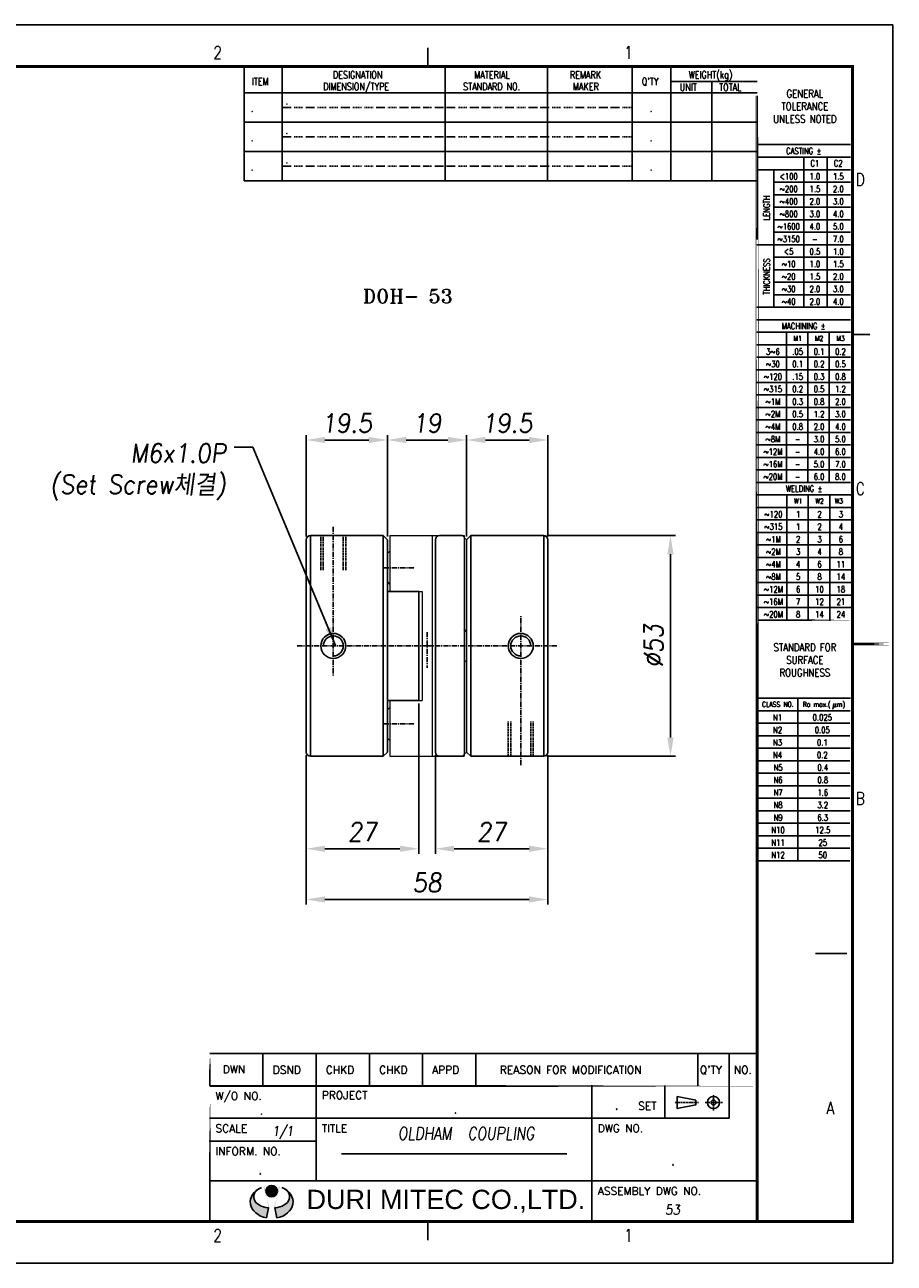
# Model space of a CAD drawing. Header units: millimetres. Extents: x 41 to 462, y 40 to 338.
# Tile 2 of 2: x 254 to 462, y 41 to 338. Entities that reach past the tile are written whole.
import ezdxf
from ezdxf.enums import TextEntityAlignment as Align

# ---------------------------------------------------------------- set-up
doc = ezdxf.new("R2010")
doc.units = ezdxf.units.MM
for name, pattern in [('CENTER', [2, 1.25, -0.25, 0.25, -0.25]), ('DASHED', [0.75, 0.5, -0.25]), ('DASHED2', [0.375, 0.25, -0.125]), ('PHANTOM2', [1.25, 0.625, -0.125, 0.125, -0.125, 0.125, -0.125])]:
    doc.linetypes.add(name, pattern=pattern)
doc.layers.add('1', color=1, linetype='Continuous', lineweight=9)
doc.layers.add('6', color=6, linetype='PHANTOM2', lineweight=9)
for name, color, linetype in [('2', 2, 'DASHED2'), ('4', 4, 'CENTER'), ('7', 7, 'Continuous'), ('9', 2, 'Continuous'), ('FORM', 7, 'Continuous'), ('Layer1', 30, 'Continuous'), ('Layer2', 152, 'Continuous')]:
    doc.layers.add(name, color=color, linetype=linetype)
doc.styles.add('ROMANS', font='romans.shx', dxfattribs={"width": 0.9, "oblique": 7.5})
doc.styles.add('ROMANT', font='romant.shx', dxfattribs={"height": 5})
doc.styles.add('SANSSERIF', font='sas_____.pfb', dxfattribs={"height": 4})
doc.dimstyles.get("Standard").update_dxf_attribs({"dimtxt": 3, "dimasz": 2.5, "dimexe": 1, "dimexo": 1, "dimgap": 1, "dimtad": 3, "dimdec": 4, "dimrnd": 1, "dimdsep": 46, "dimtxsty": 'Standard', "dimcen": 0.09, "dimclrd": 3, "dimclre": 3, "dimclrt": 2, "dimadec": 0, "dimazin": 0, "dimtfac": 1, "dimtdec": 4, "dimtix": 1, "dimtmove": 0, "dimatfit": 3, "dimfxl": 0, "dimtolj": 1, "dimarcsym": 0})
doc.dimstyles.new('STANDARD$0', dxfattribs={"dimscale": 3, "dimtxt": 3, "dimasz": 3, "dimexe": 2, "dimexo": 2, "dimgap": 0.09, "dimtad": 1, "dimdec": 3, "dimdsep": 46, "dimtxsty": 'ROMANS', "dimcen": 0.09, "dimdle": 8, "dimclrd": 3, "dimclre": 3, "dimclrt": 2, "dimadec": 0, "dimazin": 0, "dimtfac": 1, "dimtdec": 3, "dimtix": 1, "dimtmove": 2, "dimatfit": 3, "dimfxl": 0, "dimtolj": 1, "dimarcsym": 0})

# ---------------------------------------------------------------- blocks, each defined once
blk = doc.blocks.new('REVISION F')
at = {"layer": '7', "color": 3}
for p, q in [((0, 10.37), (175, 10.37)), ((17, 10.37), (17, -0.02)), ((34, 10.37), (34, 0)), ((51, 10.37), (51, -0.02)), ((68, 10.37), (68, -0.02)), ((85, 10.37), (85, -0.02)), ((156, 10.37), (156, 0)), ((166, 10.37), (166, 0))]:
    blk.add_line(p, q, dxfattribs=at)
at = {"layer": '7', "color": 7}
blk.add_line((175, 10.37), (175, 0), dxfattribs=at)
at = {"layer": '7', "const_width": 0.6}
blk.add_lwpolyline([(0, 10.37), (0, 0), (0, 10.37)], close=True, dxfattribs=at)
at = {"layer": '7', "color": 3, "style": 'ROMANT'}
for s, p in [('DWN', (4.15, 4.03)), ('DSND', (20.09, 3.88)), ('CHKD', (37.09, 3.88)), ('CHKD', (54.09, 3.88)), ('APPD', (71.09, 3.88)), ('REASON FOR MODIFICATION', (92.74, 3.88)), ("Q'TY", (156.67, 3.88)), ('NO.', (167.51, 3.88))]:
    blk.add_text(s, height=2.5, dxfattribs=at).set_placement(p)
blk = doc.blocks.new('BOM')
at = {"layer": 'FORM', "color": 0}
blk.add_line((0, 0), (0, -10), dxfattribs=at)
at = {"layer": 'FORM', "color": 3}
for p, q in [((68.54, 0), (68.54, -10)), ((103.5, 0), (103.5, -10)), ((132.29, 0), (132.29, -10)), ((145.5, 0), (145.5, -10)), ((159.5, 0), (159.5, -10)), ((13, 0), (13, -10)), ((175, -10), (0, -10))]:
    blk.add_line(p, q, dxfattribs=at)
at = {"layer": 'FORM', "color": 4, "linetype": 'DASHED', "ltscale": 0.25}
for p, q in [((13, -5), (16, -5)), ((17, -5), (20, -5)), ((21, -5), (24, -5)), ((25, -5), (28, -5)), ((29, -5), (32, -5)), ((33, -5), (36, -5)), ((37, -5), (40, -5)), ((41, -5), (44, -5)), ((45, -5), (48, -5)), ((49, -5), (52, -5)), ((53, -5), (56, -5)), ((57, -5), (60, -5)), ((64, -5), (61, -5)), ((68, -5), (65, -5)), ((69, -5), (72, -5)), ((73, -5), (76, -5)), ((77, -5), (80, -5)), ((81, -5), (84, -5)), ((85, -5), (88, -5)), ((89, -5), (92, -5)), ((93, -5), (96, -5)), ((100, -5), (97, -5)), ((101, -5), (104, -5)), ((105, -5), (108, -5)), ((109, -5), (112, -5)), ((113, -5), (116, -5)), ((117, -5), (120, -5)), ((121, -5), (124, -5)), ((125, -5), (128, -5)), ((129, -5), (132.29, -5))]:
    blk.add_line(p, q, dxfattribs=at)
at = {"layer": 'FORM', "color": 2, "style": 'ROMANS', "oblique": 7.5, "width": 0.8}
for p in [(2.19, -6.53), (13.98, -4.03), (69.27, -4.03), (105.23, -4.03), (13.98, -9.03), (69.27, -9.03), (105.23, -9.03)]:
    blk.add_attdef('BOM', p, '', height=2.96, dxfattribs=at)
for p in [(138.83, -5.03), (152.27, -5.03), (167.03, -5.03)]:
    blk.add_attdef('BOM', text='', height=2.96, dxfattribs=at).set_placement(p, align=Align.MIDDLE_CENTER)
blk = doc.blocks.new('*D19')
at = {"color": 3, "lineweight": -2}
for p, q in [((359.62, 216.01), (359.62, 239.65)), ((364.12, 238.45), (374.62, 238.45)), ((379.12, 215.26), (379.12, 239.65))]:
    blk.add_line(p, q, dxfattribs=at)
at = {"color": 3}
for points in [[(364.12, 239.2), (364.12, 237.7), (359.62, 238.45)], [(374.62, 239.2), (374.62, 237.7), (379.12, 238.45)]]:
    blk.add_solid(points, dxfattribs=at)
at = {"layer": 'DEFPOINTS', "color": 0}
for p in [(379.12, 238.45), (359.62, 215.26), (379.12, 214.51)]:
    blk.add_point(p, dxfattribs=at)
at = {"color": 2, "insert": (369.37, 242.5), "char_height": 4.5, "attachment_point": 5, "style": 'ROMANS'}
blk.add_mtext('\\A1;19.5', dxfattribs=at)
blk = doc.blocks.new('*D20')
at = {"color": 3, "lineweight": -2}
for p, q in [((352.12, 162.76), (352.12, 139.11)), ((379.12, 162.76), (379.12, 139.11)), ((356.62, 140.31), (374.62, 140.31))]:
    blk.add_line(p, q, dxfattribs=at)
at = {"color": 3}
for points in [[(356.62, 141.06), (356.62, 139.56), (352.12, 140.31)], [(374.62, 141.06), (374.62, 139.56), (379.12, 140.31)]]:
    blk.add_solid(points, dxfattribs=at)
at = {"layer": 'DEFPOINTS', "color": 0}
for p in [(352.12, 163.51), (379.12, 163.51), (379.12, 140.31)]:
    blk.add_point(p, dxfattribs=at)
at = {"color": 2, "insert": (365.62, 144.36), "char_height": 4.5, "attachment_point": 5, "style": 'ROMANS'}
blk.add_mtext('\\A1;27', dxfattribs=at)
blk = doc.blocks.new('*D21')
at = {"color": 3, "lineweight": -2}
for p, q in [((321.12, 162.76), (321.12, 126.93)), ((379.12, 162.76), (379.12, 126.93)), ((325.62, 128.13), (374.62, 128.13))]:
    blk.add_line(p, q, dxfattribs=at)
at = {"color": 3}
for points in [[(325.62, 128.88), (325.62, 127.38), (321.12, 128.13)], [(374.62, 128.88), (374.62, 127.38), (379.12, 128.13)]]:
    blk.add_solid(points, dxfattribs=at)
at = {"layer": 'DEFPOINTS', "color": 0}
for p in [(321.12, 163.51), (379.12, 163.51), (379.12, 128.13)]:
    blk.add_point(p, dxfattribs=at)
at = {"color": 2, "insert": (350.12, 132.18), "char_height": 4.5, "attachment_point": 5, "style": 'ROMANS'}
blk.add_mtext('\\A1;58', dxfattribs=at)
blk = doc.blocks.new('*D22')
at = {"color": 3, "lineweight": -2}
for p, q in [((348.12, 175.16), (348.12, 139.11)), ((321.12, 162.21), (321.12, 139.11)), ((325.62, 140.31), (343.62, 140.31))]:
    blk.add_line(p, q, dxfattribs=at)
at = {"color": 3}
for points in [[(325.62, 141.06), (325.62, 139.56), (321.12, 140.31)], [(343.62, 141.06), (343.62, 139.56), (348.12, 140.31)]]:
    blk.add_solid(points, dxfattribs=at)
at = {"layer": 'DEFPOINTS', "color": 0}
for p in [(348.12, 175.91), (321.12, 162.96), (348.12, 140.31)]:
    blk.add_point(p, dxfattribs=at)
at = {"color": 2, "insert": (334.62, 144.36), "char_height": 4.5, "attachment_point": 5, "style": 'ROMANS'}
blk.add_mtext('\\A1;27', dxfattribs=at)
blk = doc.blocks.new('logo')
at = {"layer": 'Layer1'}
blk.add_hatch(color=256, dxfattribs=at).paths.add_polyline_path([(2730.7, 62.8, 1), (2720.7, 62.8, 1)])
at = {"layer": 'Layer2'}
h = blk.add_hatch(color=256, dxfattribs=at)
edge = h.paths.add_edge_path()
edge.add_ellipse((2725.7, 57.8), major_axis=(15.8, 0), ratio=0.632701, start_angle=124.7105, end_angle=259.6774, ccw=False)
edge.add_ellipse((2725.7, 53.3), major_axis=(18.8, 0), ratio=0.773333, start_angle=118.6854, end_angle=256.1135)
edge.add_line((2721.2, 39.2), (2722.9, 48))
edge = h.paths.add_edge_path()
edge.add_ellipse((2725.7, 53.3), major_axis=(18.8, 0), ratio=0.773333, start_angle=283.8865, end_angle=421.3146)
edge.add_ellipse((2725.7, 57.8), major_axis=(15.8, 0), ratio=0.632701, start_angle=280.3226, end_angle=415.2895, ccw=False)
edge.add_line((2728.6, 48), (2730.2, 39.2))
at = {"layer": 'Layer1'}
blk.add_circle((2725.7, 62.8), 5, dxfattribs=at)
at = {"layer": 'Layer2'}
for p, q in [((2721.2, 39.2), (2722.9, 48)), ((2730.2, 39.2), (2728.6, 48))]:
    blk.add_line(p, q, dxfattribs=at)
for centre, major_axis, ratio, start_param, end_param in [((2725.7, 53.3), (18.8, 0), 0.773333, 2.071451, 4.470023), ((2725.7, 57.8), (15.8, 0), 0.632701, 2.17661, 4.532225), ((2725.7, 57.8), (15.8, 0), 0.632701, 4.892553, 7.248168), ((2725.7, 53.3), (18.8, 0), 0.773333, 4.954755, 7.353327)]:
    blk.add_ellipse(centre, major_axis=major_axis, ratio=ratio, start_param=start_param, end_param=end_param, dxfattribs=at)
blk = doc.blocks.new('*D26')
at = {"color": 3, "lineweight": -2}
for p, q in [((340.62, 216.01), (340.62, 239.65)), ((345.12, 238.45), (355.12, 238.45)), ((359.62, 215.26), (359.62, 239.65))]:
    blk.add_line(p, q, dxfattribs=at)
at = {"color": 3}
for points in [[(345.12, 239.2), (345.12, 237.7), (340.62, 238.45)], [(355.12, 239.2), (355.12, 237.7), (359.62, 238.45)]]:
    blk.add_solid(points, dxfattribs=at)
at = {"layer": 'DEFPOINTS', "color": 0}
for p in [(359.62, 238.45), (340.62, 215.26), (359.62, 214.51)]:
    blk.add_point(p, dxfattribs=at)
at = {"color": 2, "insert": (350.12, 242.5), "char_height": 4.5, "attachment_point": 5, "style": 'ROMANS'}
blk.add_mtext('\\A1;19', dxfattribs=at)
blk = doc.blocks.new('*D27')
at = {"color": 3, "lineweight": -2}
for p, q in [((321.12, 215.26), (321.12, 239.65)), ((325.62, 238.45), (336.12, 238.45)), ((340.62, 215.26), (340.62, 239.65))]:
    blk.add_line(p, q, dxfattribs=at)
at = {"color": 3}
for points in [[(325.62, 239.2), (325.62, 237.7), (321.12, 238.45)], [(336.12, 239.2), (336.12, 237.7), (340.62, 238.45)]]:
    blk.add_solid(points, dxfattribs=at)
at = {"layer": 'DEFPOINTS', "color": 0}
for p in [(340.62, 238.45), (321.12, 214.51), (340.62, 214.51)]:
    blk.add_point(p, dxfattribs=at)
at = {"color": 2, "insert": (330.87, 242.5), "char_height": 4.5, "attachment_point": 5, "style": 'ROMANS'}
blk.add_mtext('\\A1;19.5', dxfattribs=at)
blk = doc.blocks.new('*D32')
at = {"color": 3, "lineweight": -2}
for p, q in [((378.87, 215.51), (409.76, 215.51)), ((408.56, 167.01), (408.56, 211.01)), ((378.87, 162.51), (409.76, 162.51))]:
    blk.add_line(p, q, dxfattribs=at)
at = {"color": 3}
for points in [[(407.81, 211.01), (409.31, 211.01), (408.56, 215.51)], [(407.81, 167.01), (409.31, 167.01), (408.56, 162.51)]]:
    blk.add_solid(points, dxfattribs=at)
at = {"layer": 'DEFPOINTS', "color": 0}
for p in [(378.12, 215.51), (408.56, 215.51), (378.12, 162.51)]:
    blk.add_point(p, dxfattribs=at)
at = {"color": 2, "insert": (404.51, 189.01), "char_height": 4.5, "attachment_point": 5, "rotation": 90, "style": 'ROMANS'}
blk.add_mtext('\\A1;%%c53', dxfattribs=at)

msp = doc.modelspace()

# ---------------------------------------------------------------- linework, layer by layer
for p, q in [((321.1247, 214.5136), (321.1247, 163.5136)), ((322.1247, 215.5136), (339.6247, 215.5136)), ((322.1247, 162.5136), (322.1247, 215.5136)), ((340.6247, 214.5136), (339.6247, 215.5136)), ((339.6247, 215.5136), (339.6247, 162.5136)), ((340.6247, 214.5136), (340.6247, 163.5136)), ((352.1247, 214.5136), (352.1247, 163.5136)), ((358.6247, 215.5136), (353.1247, 215.5136)), ((359.6247, 214.5136), (358.6247, 215.5136)), ((359.6247, 214.5136), (360.6247, 215.5136)), ((359.6247, 214.5136), (359.6247, 163.5136)), ((378.1247, 215.5136), (360.6247, 215.5136)), ((360.6247, 215.5136), (360.6247, 162.5136)), ((378.1247, 162.5136), (378.1247, 215.5136)), ((379.1247, 214.5136), (379.1247, 163.5136)), ((340.6247, 202.1136), (348.1247, 202.1136)), ((348.1247, 202.1136), (348.1247, 175.9136)), ((340.6247, 175.9136), (348.1247, 175.9136)), ((322.1247, 162.5136), (339.6247, 162.5136)), ((340.6247, 163.5136), (339.6247, 162.5136)), ((358.6247, 162.5136), (353.1247, 162.5136)), ((359.6247, 163.5136), (358.6247, 162.5136)), ((359.6247, 163.5136), (360.6247, 162.5136)), ((378.1247, 162.5136), (360.6247, 162.5136))]:
    msp.add_line(p, q)
for centre in [(327.6247, 189.0136), (372.6247, 189.0136)]:
    msp.add_circle(centre, 3)
for centre, start, end in [((322.1247, 214.5136), 90, 180), ((353.1247, 214.5136), 90, 180), ((378.1247, 214.5136), 0, 90), ((322.1247, 163.5136), 180, 270), ((353.1247, 163.5136), 180, 270), ((378.1247, 163.5136), 270, 0)]:
    msp.add_arc(centre, 1, start, end)
at = {"layer": '2'}
for p, q in [((324.6247, 215.5136), (324.6247, 207.1862)), ((325.2247, 215.5136), (325.2247, 207.1862)), ((330.0247, 215.5136), (330.0247, 207.1862)), ((330.6247, 215.5136), (330.6247, 207.1862)), ((369.6247, 162.5136), (369.6247, 170.841)), ((370.2247, 162.5136), (370.2247, 170.841)), ((375.0247, 162.5136), (375.0247, 170.841)), ((375.6247, 162.5136), (375.6247, 170.841))]:
    msp.add_line(p, q, dxfattribs=at)
at = {"layer": '4'}
for p, q in [((327.6247, 217.6328), (327.6247, 181.7456)), ((339.6759, 207.7636), (347.1884, 207.7636)), ((372.6247, 160.3944), (372.6247, 196.2815)), ((350.1247, 192.3436), (350.1247, 183.7719)), ((318.9665, 189.0136), (350.1502, 189.0136)), ((381.2829, 189.0136), (350.0992, 189.0136)), ((339.6759, 170.2636), (347.1884, 170.2636))]:
    msp.add_line(p, q, dxfattribs=at)
at = {"layer": '6', "linetype": 'ByBlock'}
for p, q in [((341.2247, 215.5136), (341.2247, 202.1136)), ((341.2247, 215.5136), (359.0247, 215.5136)), ((351.3247, 215.5136), (351.3247, 162.5136)), ((359.0247, 215.5136), (359.0247, 162.5136)), ((341.2247, 211.7636), (340.6247, 211.1636)), ((340.6247, 211.1636), (340.6247, 204.3636)), ((340.6247, 204.3636), (341.2247, 203.7636)), ((341.2247, 202.1136), (348.9247, 202.1136)), ((348.9247, 202.1136), (348.9247, 175.9136)), ((359.6247, 192.4136), (359.0247, 193.0136)), ((359.6247, 185.6136), (359.6247, 192.4136)), ((359.0247, 185.0136), (359.6247, 185.6136)), ((341.2247, 175.9136), (348.9247, 175.9136)), ((341.2247, 175.9136), (341.2247, 162.5136)), ((340.6247, 173.6636), (341.2247, 174.2636)), ((340.6247, 166.8636), (340.6247, 173.6636)), ((341.2247, 166.2636), (340.6247, 166.8636)), ((341.2247, 162.5136), (359.0247, 162.5136))]:
    msp.add_line(p, q, dxfattribs=at)
at = {"layer": '7', "color": 3}
for p, q in [((323.5052, 83.368), (323.5052, 60.567)), ((389.7197, 83.3537), (389.7197, 50.8054)), ((407.1853, 83.3537), (407.1853, 75.5848)), ((422.6231, 83.368), (422.6231, 75.5848)), ((429.3811, 83.368), (429.3811, 50.8054)), ((297.9749, 75.5848), (422.6231, 75.5848)), ((297.9749, 70.0975), (323.5052, 70.0975)), ((329.5683, 67.0651), (383.6548, 67.0651)), ((297.9749, 60.567), (429.3811, 60.567))]:
    msp.add_line(p, q, dxfattribs=at)
at = {"layer": '7', "color": 4, "linetype": 'CENTER', "ltscale": 0.1}
for p, q in [((418.9014, 77.4787), (418.9014, 81.1642)), ((415.3053, 79.3754), (409.5021, 79.3754)), ((421.0154, 79.3754), (416.7549, 79.3754))]:
    msp.add_line(p, q, dxfattribs=at)
at = {"layer": '7', "const_width": 0.4505}
for points in [[(429.3811, 83.368), (297.9749, 83.368), (429.3811, 83.368)], [(297.9749, 83.368), (297.9749, 50.8054), (297.9749, 83.368)]]:
    msp.add_lwpolyline(points, close=True, dxfattribs=at)
at = {"layer": '7'}
msp.add_lwpolyline([(414.6217, 79.958), (410.1652, 80.8249), (410.1652, 77.9259), (414.6217, 78.7928)], close=True, dxfattribs=at)
for radius in [1.4495, 0.5826]:
    msp.add_circle((418.9014, 79.3754), radius, dxfattribs=at)
at = {"layer": '9'}
for centre, start, end in [((327.6247, 189.0136), 270, 180), ((372.6247, 189.0136), 0, 270)]:
    msp.add_arc(centre, 2.4, start, end, dxfattribs=at)
at = {"layer": 'FORM'}
for p, q in [((461.9198, 338.147), (41.4199, 338.147)), ((461.9198, 40.7935), (461.9198, 338.147)), ((350.2871, 332.6404), (350.2871, 328.1351)), ((306.2347, 321.8018), (306.2347, 328.1351)), ((429.3811, 321.8018), (306.2347, 321.8018)), ((429.2698, 309.3615), (451.7966, 309.3615)), ((429.2698, 306.358), (451.7966, 306.358)), ((429.2698, 267.3115), (451.7966, 267.3115)), ((429.2698, 264.308), (451.7966, 264.308)), ((451.9079, 263.8086), (456.4133, 263.8086)), ((429.2698, 228.2651), (451.7966, 228.2651)), ((429.3811, 225.2615), (451.9079, 225.2615)), ((429.3811, 176.4523), (451.7966, 176.4523)), ((429.3811, 173.4554), (451.6933, 173.4554)), ((429.3811, 137.4059), (451.5831, 137.4059)), ((443.3978, 115.1319), (450.9067, 115.1319)), ((350.2871, 46.3), (350.2871, 50.8054)), ((461.9198, 40.7935), (41.4199, 40.7935))]:
    msp.add_line(p, q, dxfattribs=at)
at = {"layer": 'FORM', "color": 3}
for p, q in [((315.3827, 321.8018), (315.3827, 328.1351)), ((354.4642, 321.7658), (354.4642, 328.099)), ((379.067, 321.8018), (379.067, 328.1351)), ((399.329, 321.8018), (399.329, 328.1351)), ((408.6221, 321.8018), (408.6221, 328.1351)), ((429.3811, 324.5439), (408.6221, 324.5439)), ((418.4739, 324.5439), (418.4739, 321.8018)), ((418.4739, 324.5439), (418.4739, 321.8018)), ((429.3811, 286.6171), (429.3811, 321.0981)), ((440.5332, 270.3151), (440.5332, 306.358)), ((446.1649, 270.3151), (446.1649, 306.358)), ((429.2698, 303.3544), (451.7966, 303.3544)), ((433.3998, 270.3151), (433.3998, 303.3544)), ((433.3998, 300.3508), (451.7966, 300.3508)), ((433.3998, 297.3472), (451.7966, 297.3472)), ((433.3998, 294.3437), (451.7966, 294.3437)), ((433.3998, 291.3401), (451.7966, 291.3401)), ((433.3998, 288.3365), (451.7966, 288.3365)), ((429.2698, 285.333), (451.7966, 285.333)), ((433.3998, 282.3294), (451.7966, 282.3294)), ((433.3998, 279.3258), (451.7966, 279.3258)), ((433.3998, 276.3222), (451.7966, 276.3222)), ((433.3998, 273.3187), (451.7966, 273.3187)), ((429.2698, 270.3151), (451.7966, 270.3151)), ((436.4033, 228.2651), (436.4033, 264.308)), ((441.5344, 228.2651), (441.5344, 264.308)), ((446.6655, 228.2651), (446.6655, 264.308)), ((429.2698, 261.3044), (451.7966, 261.3044)), ((429.2698, 258.3008), (451.7966, 258.3008)), ((429.2698, 255.2973), (451.7966, 255.2973)), ((429.2698, 252.2937), (451.7966, 252.2937)), ((429.2698, 249.2901), (451.7966, 249.2901)), ((429.2698, 246.2865), (451.7966, 246.2865)), ((429.2698, 243.283), (451.7966, 243.283)), ((429.2698, 240.2794), (451.7966, 240.2794)), ((429.2698, 237.2758), (451.7966, 237.2758)), ((429.2698, 234.2723), (451.7966, 234.2723)), ((429.2698, 231.2687), (451.7966, 231.2687)), ((436.5146, 195.2258), (436.5146, 225.2615)), ((441.6457, 195.2258), (441.6457, 225.2615)), ((446.7768, 195.2258), (446.7768, 225.2615)), ((429.3811, 222.258), (451.9079, 222.258)), ((429.3811, 219.2544), (451.9079, 219.2544)), ((429.3811, 216.2508), (451.9079, 216.2508)), ((429.3811, 213.2473), (451.9079, 213.2473)), ((429.3811, 210.2437), (451.9079, 210.2437)), ((429.3811, 207.2401), (451.9079, 207.2401)), ((429.3811, 204.2365), (451.9079, 204.2365)), ((429.3811, 201.233), (451.9079, 201.233)), ((429.3811, 198.2294), (451.9079, 198.2294)), ((439.1656, 137.4059), (439.1656, 176.4523)), ((447.6867, 174.6048), (447.5598, 173.8489)), ((447.7613, 175.1637), (447.6867, 174.6048)), ((448.269, 175.1636), (448.1944, 174.6313)), ((429.3811, 170.4519), (451.5831, 170.4519)), ((429.3811, 167.4483), (451.5831, 167.4483)), ((429.3811, 164.4447), (451.6933, 164.4447)), ((429.3811, 161.4412), (451.5831, 161.4412)), ((429.3811, 158.4376), (451.5831, 158.4376)), ((429.3811, 155.434), (451.6933, 155.434)), ((429.3811, 152.4304), (451.5831, 152.4304)), ((429.3811, 149.4269), (451.6933, 149.4269)), ((429.3811, 146.4233), (451.5831, 146.4233)), ((429.3811, 143.4197), (451.6933, 143.4197)), ((429.3811, 140.4162), (451.5831, 140.4162))]:
    msp.add_line(p, q, dxfattribs=at)
at = {"layer": 'FORM', "color": 0}
msp.add_line((429.3811, 321.8018), (306.2347, 321.8018), dxfattribs=at)
at = {"layer": 'FORM'}
for points, const_width in [([(60.2923, 328.1351), (452.2583, 328.1351), (452.2583, 50.8054), (60.2923, 50.8054)], 0.7008), ([(429.3811, 328.1351), (429.3811, 50.8054)], 0.7008), ([(451.9079, 195.2258), (429.3811, 195.2258)], 0.4005), ([(461.9198, 189.4702), (451.9079, 189.4702)], 0.7008)]:
    msp.add_lwpolyline(points, close=True, dxfattribs=dict(at, const_width=const_width))
at = {"layer": 'FORM', "color": 3}
for centre, start, end in [((447.9406, 174.618), 182.980109, 2.980109), ((448.4484, 174.6245), 183.365315, 254.49911)]:
    msp.add_arc(centre, 0.2542, start, end, dxfattribs=at)

# ---------------------------------------------------------------- block references
at = {"xscale": 0.2730531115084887, "yscale": 0.2730531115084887, "zscale": 0.2730531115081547}
msp.add_blockref('logo', (-431.435, 40.9597), dxfattribs=at)
at = {"layer": '1', "xscale": 0.7508926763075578, "yscale": 0.7508926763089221, "zscale": 0.750892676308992}
msp.add_blockref('REVISION F', (297.9749, 83.368), dxfattribs=at)
at = {"layer": 'FORM'}
ref = msp.add_blockref('BOM', (306.2347, 321.8018), dxfattribs=dict(at, xscale=0.7036937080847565, yscale=0.7036937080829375, zscale=0.7036937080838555))
ref.add_attrib('BOM', '.', (307.773, 317.2073), dxfattribs={"color": 2, "height": 2.084, "style": 'ROMANS', "oblique": 7.5, "width": 0.8})
ref.add_attrib('BOM', '.', (316.0706, 318.9665), dxfattribs={"color": 2, "height": 2.084, "style": 'ROMANS', "oblique": 7.5, "width": 0.8})
ref.add_attrib('BOM', '.', dxfattribs={"color": 2, "height": 2.084, "style": 'ROMANS', "oblique": 7.5, "width": 0.8}).set_placement((403.9257, 318.2628), align=Align.MIDDLE_CENTER)
ref = msp.add_blockref('BOM', (306.2347, 314.7649), dxfattribs=dict(at, xscale=0.7036937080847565, yscale=0.7036937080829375, zscale=0.7036937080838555))
ref.add_attrib('BOM', '.', (307.773, 310.1703), dxfattribs={"color": 2, "height": 2.084, "style": 'ROMANS', "oblique": 7.5, "width": 0.8})
ref.add_attrib('BOM', '.', (316.0706, 311.9296), dxfattribs={"color": 2, "height": 2.084, "style": 'ROMANS', "oblique": 7.5, "width": 0.8})
ref.add_attrib('BOM', '.', dxfattribs={"color": 2, "height": 2.084, "style": 'ROMANS', "oblique": 7.5, "width": 0.8}).set_placement((403.9257, 311.2259), align=Align.MIDDLE_CENTER)
ref = msp.add_blockref('BOM', (306.2347, 307.728), dxfattribs=dict(at, xscale=0.7036937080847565, yscale=0.7036937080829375, zscale=0.7036937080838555))
ref.add_attrib('BOM', '.', (307.773, 303.1334), dxfattribs={"color": 2, "height": 2.084, "style": 'ROMANS', "oblique": 7.5, "width": 0.8})
ref.add_attrib('BOM', '.', (316.0706, 304.8926), dxfattribs={"color": 2, "height": 2.084, "style": 'ROMANS', "oblique": 7.5, "width": 0.8})
ref.add_attrib('BOM', '.', dxfattribs={"color": 2, "height": 2.084, "style": 'ROMANS', "oblique": 7.5, "width": 0.8}).set_placement((403.9257, 304.1889), align=Align.MIDDLE_CENTER)

# ---------------------------------------------------------------- texts
at = {"color": 2, "style": 'ROMANT'}
msp.add_text('DOH- 53', height=3.375, dxfattribs=at).set_placement((334.7032, 271.2929))
at = {"style": 'SANSSERIF'}
msp.add_text('DURI MITEC CO.,LTD.', height=4.633693, dxfattribs=at).set_placement((321.212, 53.8064))
at = {"color": 2, "insert": (301.8617, 224.035), "char_height": 4.5, "attachment_point": 9, "style": 'ROMANS'}
msp.add_mtext('M6x1.0P\\P(Set Screw{\\f굴림|b0|i0|c129|p49;체결})', dxfattribs=at)
at = {"layer": '7', "color": 3, "style": 'ROMANT'}
for s, height, p in [('W/O NO.', 1.87723, (299.3398, 80.019)), ('PROJECT', 1.87723, (324.8702, 80.1981)), ('SET', 1.87723, (400.774, 77.6324)), ('SCALE', 1.87723, (299.3398, 72.2216)), ('TITLE', 1.87723, (324.8702, 72.2359)), ('DWG NO.', 1.87723, (391.0846, 72.2359)), ('INFORM. NO.', 1.877232, (299.3398, 66.7486)), ('ASSEMBLY DWG NO.', 1.877232, (391.0846, 57.2181))]:
    msp.add_text(s, height=height, dxfattribs=at).set_placement(p)
at = {"layer": '7', "style": 'ROMANS', "oblique": 7.5}
for tag, height, width, p in [('.', 3.4368, 0.8, (395.6289, 77.6547)), ('.', 2.0216, 0.8, (310.3587, 76.496)), ('.', 2.3249, 0.8, (356.9174, 76.7755)), ('1/1', 2.3249, 0.8, (315.5103, 71.3724)), ('OLDHAM', 3.0325, 0.8, (349.5691, 70.443)), ('COUPLING', 3.0325, 0.8, (367.8925, 70.443)), ('.', 3.0325, 0.8, (310.0593, 62.0914)), ('.', 3.2346, 0.8, (409.1613, 64.2836)), ('53', 2.3249, 0.9, (409.0663, 52.4724))]:
    msp.add_attdef(tag, text='', height=height, dxfattribs=dict(at, width=width)).set_placement(p, align=Align.CENTER)
at = {"layer": 'FORM', "color": 3, "style": 'ROMANT', "width": 0.8}
for s, height, p in [('2', 3.0036, (298.8198, 329.9668)), ('1', 3.0036, (397.4371, 329.9668)), ('WEIGHT(kg)', 1.75923, (412.9219, 325.2825)), ('ITEM', 1.75923, (308.0528, 323.6604)), ('DIMENSION/TYPE', 1.759234, (325.2016, 322.429)), ('DESIGNATION', 1.759234, (327.5283, 325.2437)), ('STANDARD NO.', 1.759234, (358.7704, 322.429)), ('MATERIAL', 1.75923, (361.4652, 325.2437)), ('REMARK', 1.75923, (384.4208, 325.2437)), ('MAKER', 1.75923, (385.1374, 322.429)), ("Q'TY", 1.75923, (401.6655, 323.6604)), ('UNIT', 1.75923, (410.7679, 322.2569)), ('TOTAL', 1.75923, (420.2334, 322.2569)), ('TOTAL', 1.75923, (420.2334, 322.2569)), ('D', 3.0036, (453.0348, 299.4951)), ('C', 3.0036, (453.0348, 225.2567)), ('B', 3.0036, (453.0348, 150.8567)), ('A', 3.0036, (446.0264, 76.5799)), ('2', 3.0036, (298.8198, 45.9701)), ('1', 3.0036, (397.4371, 45.9701))]:
    msp.add_text(s, height=height, dxfattribs=at).set_placement(p)
at = {"layer": 'FORM', "color": 3, "style": 'ROMANS', "width": 0.8}
for s, height, p in [('GENERAL', 1.87723, (440.8219, 322.5285)), ('TOLERANCE', 1.87723, (440.8219, 319.4892)), ('UNLESS NOTED', 1.877232, (440.8219, 316.4499)), ('CASTING %%P', 1.501785, (440.5238, 308.6116)), ('C1', 1.50179, (443.2171, 305.6592)), ('C2', 1.50179, (448.8194, 305.6592)), ('<100', 1.50179, (436.9432, 302.4783)), ('1.0', 1.50179, (443.2256, 302.4783)), ('1.5', 1.50179, (448.8573, 302.4783)), ('~200', 1.50179, (436.9432, 299.4747)), ('1.5', 1.50179, (443.2256, 299.4747)), ('2.0', 1.50179, (448.8573, 299.4747)), ('~400', 1.50179, (436.9432, 296.4711)), ('2.0', 1.50179, (443.2256, 296.4711)), ('3.0', 1.50179, (448.8573, 296.4711)), ('~800', 1.50179, (436.9432, 293.4676)), ('3.0', 1.50179, (443.2256, 293.4676)), ('4.0', 1.50179, (448.8573, 293.4676)), ('~1600', 1.50179, (436.9432, 290.464)), ('4.0', 1.50179, (443.2256, 290.464)), ('5.0', 1.50179, (448.8573, 290.464)), ('~3150', 1.50179, (436.9432, 287.4604)), ('-', 1.5018, (443.2256, 287.4604)), ('7.0', 1.50179, (448.8573, 287.4604)), ('<5', 1.50179, (436.9432, 284.4569)), ('0.5', 1.50179, (443.2256, 284.4569)), ('1.0', 1.50179, (448.8573, 284.4569)), ('~10', 1.50179, (436.9432, 281.4533)), ('1.0', 1.50179, (443.2256, 281.4533)), ('1.5', 1.50179, (448.8573, 281.4533)), ('~20', 1.50179, (436.9432, 278.4497)), ('1.5', 1.50179, (443.2256, 278.4497)), ('2.0', 1.50179, (448.8573, 278.4497)), ('~30', 1.50179, (436.9432, 275.4462)), ('2.0', 1.50179, (443.2256, 275.4462)), ('3.0', 1.50179, (448.8573, 275.4462)), ('~40', 1.50179, (436.9432, 272.4426)), ('2.0', 1.50179, (443.2256, 272.4426)), ('4.0', 1.50179, (448.8573, 272.4426)), ('MACHINING %%P', 1.501785, (440.5238, 266.5616)), ('M1', 1.20143, (439.0957, 263.4319)), ('M2', 1.20143, (444.2268, 263.4319)), ('M3', 1.20143, (449.3579, 263.4319)), ('3~6', 1.50179, (433.1636, 260.4333)), ('.05', 1.50179, (439.0957, 260.4283)), ('0.1', 1.50179, (444.2268, 260.4283)), ('0.2', 1.50179, (449.3579, 260.4283)), ('~30', 1.50179, (433.1636, 257.4297)), ('0.1', 1.50179, (439.0957, 257.4247)), ('0.2', 1.50179, (444.2268, 257.4247)), ('0.5', 1.50179, (449.3579, 257.4247)), ('~120', 1.50179, (433.1636, 254.4262)), ('.15', 1.50179, (439.0957, 254.4212)), ('0.3', 1.50179, (444.2268, 254.4212)), ('0.8', 1.50179, (449.3579, 254.4212)), ('~315', 1.50179, (433.1636, 251.4226)), ('0.2', 1.50179, (439.0957, 251.4176)), ('0.5', 1.50179, (444.2268, 251.4176)), ('1.2', 1.50179, (449.3579, 251.4176)), ('~1M', 1.50179, (433.1636, 248.419)), ('0.3', 1.50179, (439.0957, 248.414)), ('0.8', 1.50179, (444.2268, 248.414)), ('2.0', 1.50179, (449.3579, 248.414)), ('~2M', 1.50179, (433.1636, 245.4154)), ('0.5', 1.50179, (439.0957, 245.4104)), ('1.2', 1.50179, (444.2268, 245.4104)), ('3.0', 1.50179, (449.3579, 245.4104)), ('~4M', 1.50179, (433.1636, 242.4119)), ('0.8', 1.50179, (439.0957, 242.4069)), ('2.0', 1.50179, (444.2268, 242.4069)), ('4.0', 1.50179, (449.3579, 242.4069)), ('~8M', 1.50179, (433.1636, 239.4083)), ('-', 1.5018, (439.0957, 239.4033)), ('3.0', 1.50179, (444.2268, 239.4033)), ('5.0', 1.50179, (449.3579, 239.4033)), ('~12M', 1.50179, (433.1636, 236.4047)), ('-', 1.5018, (439.0957, 236.3997)), ('4.0', 1.50179, (444.2268, 236.3997)), ('6.0', 1.50179, (449.3579, 236.3997)), ('~16M', 1.50179, (433.1636, 233.4012)), ('-', 1.5018, (439.0957, 233.3962)), ('5.0', 1.50179, (444.2268, 233.3962)), ('7.0', 1.50179, (449.3579, 233.3962)), ('~20M', 1.50179, (433.1636, 230.3976)), ('-', 1.5018, (439.0957, 230.3926)), ('6.0', 1.50179, (444.2268, 230.3926)), ('8.0', 1.50179, (449.3579, 230.3926)), ('WELDING %%P', 1.501785, (440.6351, 227.5152)), ('W1', 1.20143, (439.207, 224.3854)), ('W2', 1.20143, (444.3381, 224.3854)), ('W3', 1.20143, (448.9686, 224.3854)), ('~120', 1.50179, (433.275, 221.3819)), ('1', 1.5018, (439.207, 221.3819)), ('2', 1.5018, (444.3381, 221.3819)), ('3', 1.5018, (449.4692, 221.3819)), ('~315', 1.50179, (433.275, 218.3783)), ('1', 1.5018, (439.207, 218.3783)), ('2', 1.5018, (444.3381, 218.3783)), ('4', 1.5018, (449.4692, 218.3783)), ('~1M', 1.50179, (433.275, 215.3747)), ('2', 1.5018, (439.207, 215.3747)), ('3', 1.5018, (444.3381, 215.3747)), ('6', 1.5018, (449.4692, 215.3747)), ('~2M', 1.50179, (433.275, 212.3712)), ('3', 1.5018, (439.207, 212.3712)), ('4', 1.5018, (444.3381, 212.3712)), ('8', 1.5018, (449.4692, 212.3712)), ('~4M', 1.50179, (433.275, 209.3676)), ('4', 1.5018, (439.207, 209.3676)), ('6', 1.5018, (444.3381, 209.3676)), ('11', 1.50179, (449.4692, 209.3676)), ('~8M', 1.50179, (433.275, 206.364)), ('5', 1.5018, (439.207, 206.364)), ('8', 1.5018, (444.3381, 206.364)), ('14', 1.50179, (449.4692, 206.364)), ('~12M', 1.50179, (433.275, 203.3605)), ('6', 1.5018, (439.207, 203.3605)), ('10', 1.50179, (444.3381, 203.3605)), ('18', 1.50179, (449.4692, 203.3605)), ('~16M', 1.50179, (433.275, 200.3569)), ('7', 1.5018, (439.207, 200.3569)), ('12', 1.50179, (444.3381, 200.3569)), ('21', 1.50179, (449.4692, 200.3569)), ('~20M', 1.50179, (433.275, 197.3533)), ('8', 1.5018, (439.207, 197.3533)), ('14', 1.50179, (444.3381, 197.3533)), ('24', 1.50179, (449.4692, 197.3533)), ('STANDARD FOR', 1.877232, (440.8219, 189.6193)), ('SURFACE', 1.87723, (440.8219, 186.58)), ('ROUGHNESS', 1.87723, (440.8219, 183.5406)), ('CLASS NO.', 1.20143, (434.3232, 175.5762)), ('Ra max.(  m)', 1.201428, (445.3865, 175.5762)), ('N1', 1.50179, (434.2756, 172.5793)), ('0.025', 1.50179, (445.0032, 172.5793)), ('N2', 1.50179, (434.2756, 169.5758)), ('0.05', 1.50179, (445.0032, 169.5758)), ('N3', 1.50179, (434.2756, 166.5722)), ('0.1', 1.50179, (445.0032, 166.5722)), ('N4', 1.50179, (434.2756, 163.5686)), ('0.2', 1.50179, (445.0032, 163.5686)), ('0.4', 1.50179, (445.1144, 160.5651)), ('N5', 1.50179, (434.3868, 160.5651)), ('N6', 1.50179, (434.3868, 157.5615)), ('0.8', 1.50179, (445.1144, 157.5615)), ('N7', 1.50179, (434.3868, 154.5579)), ('1.6', 1.50179, (445.1144, 154.5579)), ('N8', 1.50179, (434.3868, 151.5544)), ('3.2', 1.50179, (445.1144, 151.5544)), ('N9', 1.50179, (434.3868, 148.5508)), ('6.3', 1.50179, (445.1144, 148.5508)), ('N10', 1.50179, (434.3868, 145.5472)), ('12.5', 1.50179, (445.1144, 145.5472)), ('N11', 1.50179, (434.3868, 142.5436)), ('25', 1.50179, (445.1144, 142.5436)), ('N12', 1.50179, (434.3868, 139.5401)), ('50', 1.50179, (445.1144, 139.5401))]:
    msp.add_text(s, height=height, dxfattribs=at).set_placement(p, align=Align.TOP_CENTER)
for s, p in [('LENGTH', (430.8865, 294.1933)), ('THICKNESS', (430.8865, 277.7216))]:
    msp.add_text(s, height=1.50179, rotation=90, dxfattribs=at).set_placement(p, align=Align.TOP_CENTER)

# ---------------------------------------------------------------- dimensions: what is measured, and where the dimension line sits
for base, p1, p2, picture, middle in [((340.6247, 238.4477), (321.1247, 214.5136), (340.6247, 214.5136), '*D27', (330.8747, 242.4977)), ((359.6247, 238.4477), (340.6247, 215.2636), (359.6247, 214.5136), '*D26', (350.1247, 242.4977)), ((379.1247, 238.4477), (359.6247, 215.2636), (379.1247, 214.5136), '*D19', (369.3747, 242.4977)), ((348.1247, 140.3131), (321.1247, 162.9636), (348.1247, 175.9136), '*D22', (334.6247, 144.3631)), ((379.1247, 128.1344), (321.1247, 163.5136), (379.1247, 163.5136), '*D21', (350.1247, 132.1844)), ((379.1247, 140.3131), (352.1247, 163.5136), (379.1247, 163.5136), '*D20', (365.6247, 144.3631))]:
    dim = msp.add_linear_dim(base=base, p1=p1, p2=p2, dimstyle='STANDARD$0', override={"dimscale": 1.5, "dimexe": 0.8, "dimexo": 0.5, "dimgap": 1.2, "dimcen": 0, "dimadec": 1, "dimtm": 1e-09, "dimtix": 0, "dimtmove": 1})
    dim.commit()
    dim.dimension.update_dxf_attribs({"geometry": picture, "text_midpoint": middle})
dim = msp.add_linear_dim(base=(408.563, 215.5136), p1=(378.1247, 162.5136), p2=(378.1247, 215.5136), angle=90, text='%%c<>', dimstyle='STANDARD$0', override={"dimscale": 1.5, "dimexe": 0.8, "dimexo": 0.5, "dimgap": 1.2, "dimcen": 0, "dimadec": 1, "dimtm": 1e-09, "dimtix": 0, "dimtmove": 1})
dim.commit()
dim.dimension.update_dxf_attribs({"geometry": '*D32', "text_midpoint": (404.513, 189.0136)})

# ---------------------------------------------------------------- leaders
at = {"annotation_type": 0, "has_hookline": 1, "hookline_direction": 1, "text_width": 46.9168}
msp.add_leader([(328.15, 189.1128), (308.3073, 236.7353), (303.8073, 236.7353)], dimstyle='Standard', override={"dimscale": 1.5, "dimasz": 3, "dimexe": 0.8, "dimexo": 0.5, "dimgap": 1.2, "dimtad": 0, "dimdec": 3, "dimrnd": 0, "dimtxsty": 'ROMANS', "dimcen": 0, "dimadec": 1, "dimtm": 1e-09, "dimtdec": 3, "dimtix": 0, "dimtmove": 1}, dxfattribs=at)

doc.saveas('drawing.dxf')
